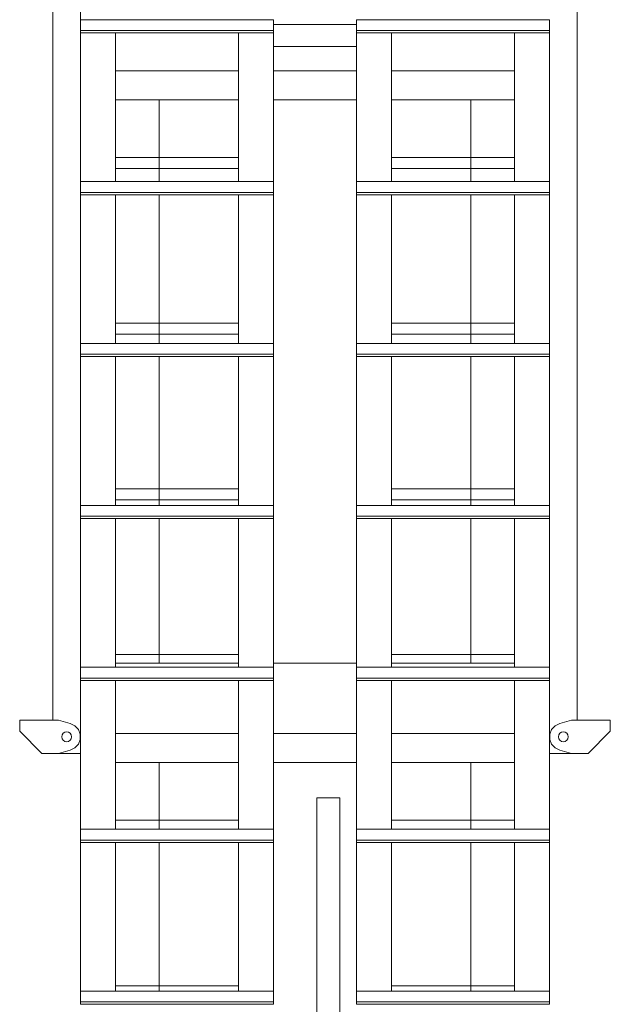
# Model space of a CAD drawing. Header units: millimetres. Extents: x 53056 to 116131, y -669674 to -625124.
# Tile 234 of 256: x 65829 to 66898, y -633938 to -632155. Entities that reach past the tile are written whole.
import ezdxf

# ---------------------------------------------------------------- set-up
doc = ezdxf.new("R2010")
doc.units = ezdxf.units.MM
doc.header["$MEASUREMENT"] = 0
doc.linetypes.add('DGN Style 1', pattern=[536.199087, 0.892178, -535.306909])
doc.linetypes.add('DGN Style 3', pattern=[1249.049455, 892.178182, -356.871273])
doc.layers.add('Side Cradle Tower', color=7, linetype='Continuous', lineweight=0)
doc.layers.add('Side Cradle Tower Platform', color=7, linetype='Continuous', lineweight=0)

# ---------------------------------------------------------------- blocks, each defined once
blk = doc.blocks.new('*U55')
at = {"layer": 'Side Cradle Tower', "color": 7, "linetype": 'Continuous', "lineweight": 0}
for p, q in [((-18654.6, 15244.5), (-18305, 15244.5)), ((-18155.2, 15244.5), (-17845.1, 15244.5)), ((-17845.1, 15244.5), (-17805.6, 15244.5)), ((-18305, 15235.7), (-18155.2, 15235.7)), ((-18654.6, 15225), (-18305, 15225)), ((-18654.6, 15220.7), (-18654.6, 14951.3)), ((-18654.6, 15220.7), (-18305, 15220.7)), ((-18591.1, 14951.3), (-18591.1, 15220.7)), ((-18368.6, 14951.3), (-18368.6, 15220.7)), ((-18155.2, 15225), (-17845.1, 15225)), ((-18155.2, 15220.7), (-17845.1, 15220.7)), ((-18091.6, 14951.3), (-18091.6, 15220.7)), ((-17869.1, 14951.3), (-17869.1, 15220.7)), ((-17845.1, 15225), (-17805.6, 15225)), ((-17845.1, 15220.7), (-17805.6, 15220.7)), ((-17805.6, 15220.7), (-17805.6, 14951.3)), ((-18155.1, 15195.7), (-18305.1, 15195.7)), ((-18305, 15152.2), (-18305, 15195.7)), ((-18591.1, 15156.7), (-18591.1, 15156.7)), ((-18368.6, 15156.7), (-18368.6, 15156.7)), ((-18091.6, 15156.7), (-18091.6, 15156.7)), ((-17869.1, 15156.7), (-17869.1, 15156.7)), ((-18368.6, 15152.2), (-18591.1, 15152.2)), ((-18305, 15152.2), (-18305, 15099.5)), ((-18155.1, 15152.2), (-18305, 15152.2)), ((-18091.6, 15152.2), (-17869.1, 15152.2)), ((-18368.6, 15099.5), (-18591.1, 15099.5)), ((-18305, 15099.5), (-18155.1, 15099.5)), ((-18091.6, 15099.5), (-17869.1, 15099.5)), ((-18591.1, 15063.5), (-18591.1, 15063.5)), ((-18368.6, 15063.5), (-18368.6, 15063.5)), ((-18091.6, 15063.5), (-18091.6, 15063.5)), ((-17869.1, 15063.5), (-17869.1, 15063.5)), ((-18591.1, 14995.2), (-18368.6, 14995.2)), ((-18305.1, 14995.2), (-18305, 14995.2)), ((-18155.2, 14995.2), (-18155.1, 14995.2)), ((-18091.6, 14995.2), (-17869.1, 14995.2)), ((-18591.1, 14975.2), (-18368.6, 14975.2)), ((-18305.1, 14975.2), (-18305, 14975.2)), ((-18155.2, 14975.2), (-18155.1, 14975.2)), ((-18091.6, 14975.2), (-17869.1, 14975.2)), ((-18654.6, 14951.3), (-18305, 14951.3)), ((-18155.2, 14951.3), (-17845.1, 14951.3)), ((-17845.1, 14951.3), (-17805.6, 14951.3)), ((-18654.6, 14931.8), (-18305, 14931.8)), ((-18654.6, 14927.5), (-18654.6, 14658.1)), ((-18654.6, 14927.5), (-18305, 14927.5)), ((-18591.1, 14658.1), (-18591.1, 14927.5)), ((-18368.6, 14658.1), (-18368.6, 14927.5)), ((-18155.2, 14931.8), (-17845.1, 14931.8)), ((-18155.2, 14927.5), (-17845.1, 14927.5)), ((-18091.6, 14658.1), (-18091.6, 14927.5)), ((-17869.1, 14658.1), (-17869.1, 14927.5)), ((-17845.1, 14931.8), (-17805.6, 14931.8)), ((-17845.1, 14927.5), (-17805.6, 14927.5)), ((-17805.6, 14927.5), (-17805.6, 14658.1)), ((-18591.1, 14695.2), (-18368.6, 14695.2)), ((-18305.1, 14695.2), (-18305, 14695.2)), ((-18155.2, 14695.2), (-18155.1, 14695.2)), ((-18091.6, 14695.2), (-17869.1, 14695.2)), ((-18591.1, 14675.2), (-18368.6, 14675.2)), ((-18305.1, 14675.2), (-18305, 14675.2)), ((-18155.2, 14675.2), (-18155.1, 14675.2)), ((-18091.6, 14675.2), (-17869.1, 14675.2)), ((-18654.6, 14658.1), (-18305, 14658.1)), ((-18155.2, 14658.1), (-17845.1, 14658.1)), ((-17845.1, 14658.1), (-17805.6, 14658.1)), ((-18654.6, 14638.6), (-18305, 14638.6)), ((-18155.2, 14638.6), (-17845.1, 14638.6)), ((-17845.1, 14638.6), (-17805.6, 14638.6)), ((-18654.6, 14634.4), (-18654.6, 14364.9)), ((-18654.6, 14634.4), (-18305, 14634.4)), ((-18591.1, 14364.9), (-18591.1, 14634.4)), ((-18368.6, 14364.9), (-18368.6, 14634.4)), ((-18155.2, 14634.4), (-17845.1, 14634.4)), ((-18091.6, 14364.9), (-18091.6, 14634.4)), ((-17869.1, 14364.9), (-17869.1, 14634.4)), ((-17845.1, 14634.4), (-17805.6, 14634.4)), ((-17805.6, 14634.4), (-17805.6, 14364.9)), ((-18591.1, 14395.2), (-18368.6, 14395.2)), ((-18305.1, 14395.2), (-18305, 14395.2)), ((-18155.2, 14395.2), (-18155.1, 14395.2)), ((-18091.6, 14395.2), (-17869.1, 14395.2)), ((-18591.1, 14375.2), (-18368.6, 14375.2)), ((-18305.1, 14375.2), (-18305, 14375.2)), ((-18155.2, 14375.2), (-18155.1, 14375.2)), ((-18091.6, 14375.2), (-17869.1, 14375.2)), ((-18654.6, 14364.9), (-18305, 14364.9)), ((-18155.2, 14364.9), (-17845.1, 14364.9)), ((-17845.1, 14364.9), (-17805.6, 14364.9)), ((-18654.6, 14345.4), (-18305, 14345.4)), ((-18654.6, 14341.2), (-18654.6, 14071.8)), ((-18654.6, 14341.2), (-18305, 14341.2)), ((-18591.1, 14071.8), (-18591.1, 14341.2)), ((-18368.6, 14071.8), (-18368.6, 14341.2)), ((-18155.2, 14345.4), (-17845.1, 14345.4)), ((-18155.2, 14341.2), (-17845.1, 14341.2)), ((-18091.6, 14071.8), (-18091.6, 14341.2)), ((-17869.1, 14071.8), (-17869.1, 14341.2)), ((-17845.1, 14345.4), (-17805.6, 14345.4)), ((-17845.1, 14341.2), (-17805.6, 14341.2)), ((-17805.6, 14341.2), (-17805.6, 14071.8)), ((-18591.1, 14095.2), (-18368.6, 14095.2)), ((-18305.1, 14095.2), (-18305, 14095.2)), ((-18305, 14079.2), (-18305, 14095.2)), ((-18155.2, 14079.2), (-18155.2, 14095.2)), ((-18155.2, 14095.2), (-18155.1, 14095.2)), ((-18091.6, 14095.2), (-17869.1, 14095.2)), ((-18654.6, 14079.2), (-18654.6, 14071.8)), ((-18654.6, 14071.8), (-18305, 14071.8)), ((-18368.6, 14079.2), (-18591.1, 14079.2)), ((-18591.1, 14074.7), (-18591.1, 14074.7)), ((-18368.6, 14074.7), (-18368.6, 14074.7)), ((-18305.1, 14075.2), (-18305, 14075.2)), ((-18305, 14079.2), (-18155.1, 14079.2)), ((-18305, 14071.8), (-18305, 14079.2)), ((-18155.2, 14071.8), (-17845.1, 14071.8)), ((-18091.6, 14079.2), (-17869.1, 14079.2)), ((-18091.6, 14074.7), (-18091.6, 14074.7)), ((-17869.1, 14074.7), (-17869.1, 14074.7)), ((-17845.1, 14071.8), (-17805.6, 14071.8)), ((-17805.6, 14079.2), (-17805.6, 14071.8)), ((-18654.6, 14052.2), (-18305, 14052.2)), ((-18155.2, 14052.2), (-17845.1, 14052.2)), ((-17845.1, 14052.2), (-17805.6, 14052.2)), ((-18654.6, 14048), (-18654.6, 13952.2)), ((-18654.6, 14048), (-18654.6, 13778.6)), ((-18654.6, 14048), (-18305, 14048)), ((-18591.1, 13778.6), (-18591.1, 14048)), ((-18368.6, 13778.6), (-18368.6, 14048)), ((-18305, 13952.2), (-18305, 14048)), ((-18155.2, 14048), (-17845.1, 14048)), ((-18091.6, 13778.6), (-18091.6, 14048)), ((-17869.1, 13778.6), (-17869.1, 14048)), ((-17845.1, 14048), (-17805.6, 14048)), ((-17805.6, 14048), (-17805.6, 13952.2)), ((-17805.6, 14048), (-17805.6, 13778.6)), ((-18591.1, 13956.7), (-18591.1, 13956.7)), ((-18368.6, 13952.2), (-18591.1, 13952.2)), ((-18368.6, 13956.7), (-18368.6, 13956.7)), ((-18305, 13952.2), (-18305, 13899.5)), ((-18155.1, 13952.2), (-18305, 13952.2)), ((-18091.6, 13956.7), (-18091.6, 13956.7)), ((-18091.6, 13952.2), (-17869.1, 13952.2)), ((-17869.1, 13956.7), (-17869.1, 13956.7)), ((-18368.6, 13899.5), (-18591.1, 13899.5)), ((-18305, 13899.5), (-18155.1, 13899.5)), ((-18091.6, 13899.5), (-17869.1, 13899.5)), ((-18591.1, 13886.2), (-18591.1, 13886.3)), ((-18368.6, 13886.2), (-18368.6, 13886.3)), ((-18091.6, 13886.2), (-18091.6, 13886.3)), ((-17869.1, 13886.3), (-17869.1, 13886.2)), ((-18206.1, 13835.2), (-18198.1, 13835.2)), ((-18591.1, 13795.2), (-18368.6, 13795.2)), ((-18305.1, 13795.2), (-18305, 13795.2)), ((-18305, 13778.6), (-18305, 13795.2)), ((-18155.2, 13778.6), (-18155.2, 13795.2)), ((-18155.2, 13795.2), (-18155.1, 13795.2)), ((-18091.6, 13795.2), (-17869.1, 13795.2)), ((-18654.6, 13778.6), (-18305, 13778.6)), ((-18155.2, 13778.6), (-17845.1, 13778.6)), ((-17845.1, 13778.6), (-17805.6, 13778.6)), ((-18654.6, 13759), (-18305, 13759)), ((-18654.6, 13754.8), (-18654.6, 13554.2)), ((-18654.6, 13754.8), (-18305, 13754.8)), ((-18591.1, 13554.2), (-18591.1, 13754.8)), ((-18368.6, 13554.2), (-18368.6, 13754.8)), ((-18155.2, 13759), (-17845.1, 13759)), ((-18155.2, 13754.8), (-17845.1, 13754.8)), ((-18091.6, 13554.2), (-18091.6, 13754.8)), ((-17869.1, 13554.2), (-17869.1, 13754.8)), ((-17845.1, 13759), (-17805.6, 13759)), ((-17845.1, 13754.8), (-17805.6, 13754.8)), ((-17805.6, 13754.8), (-17805.6, 13485.4)), ((-18654.6, 13554.2), (-18654.6, 13485.4)), ((-18591.1, 13485.4), (-18591.1, 13554.2)), ((-18368.6, 13485.4), (-18368.6, 13554.2)), ((-18305.1, 13554.2), (-18305.1, 13485.4)), ((-18227.1, 13145), (-18227.1, 13554.2)), ((-18185.1, 13554.2), (-18185.1, 13180.1)), ((-18155.1, 13485.4), (-18155.1, 13554.2)), ((-18091.6, 13485.4), (-18091.6, 13554.2)), ((-17869.1, 13485.4), (-17869.1, 13554.2)), ((-18654.6, 13485.4), (-18305, 13485.4)), ((-18591.1, 13495.2), (-18368.6, 13495.2)), ((-18305.1, 13495.2), (-18305, 13495.2)), ((-18305, 13485.4), (-18305, 13495.2)), ((-18155.2, 13485.4), (-18155.2, 13495.2)), ((-18155.2, 13495.2), (-18155.1, 13495.2)), ((-18155.2, 13485.4), (-17845.1, 13485.4)), ((-18091.6, 13495.2), (-17869.1, 13495.2)), ((-17845.1, 13485.4), (-17805.6, 13485.4)), ((-18654.6, 13465.8), (-18305, 13465.8)), ((-18654.6, 13461.6), (-18305, 13461.6)), ((-18155.2, 13465.8), (-17845.1, 13465.8)), ((-18155.2, 13461.6), (-17845.1, 13461.6)), ((-17845.1, 13465.8), (-17805.6, 13465.8)), ((-17845.1, 13461.6), (-17805.6, 13461.6))]:
    blk.add_line(p, q, dxfattribs=at)
at = {"layer": 'Side Cradle Tower', "color": 7, "linetype": 'Continuous', "lineweight": 0, "flags": 128}
for points in [[(-18654.6, 15220.7), (-18654.6, 15225), (-18654.6, 15244.5)], [(-18305, 15220.7), (-18305, 15225), (-18305, 15244.5)], [(-18155.2, 15220.7), (-18155.2, 15225), (-18155.2, 15244.5)], [(-17805.6, 15220.7), (-17805.6, 15225), (-17805.6, 15244.5)], [(-18305.1, 15220.7), (-18305.1, 15137.3), (-18305.1, 15035), (-18305.1, 14951.3)], [(-18155.1, 14951.3), (-18155.1, 15035), (-18155.1, 15137.3), (-18155.1, 15220.7)], [(-18305, 14975.2), (-18305, 14975.2), (-18305, 14995.2)], [(-18155.2, 14975.2), (-18155.2, 14975.2), (-18155.2, 14995.2)], [(-18654.6, 14927.5), (-18654.6, 14931.8), (-18654.6, 14951.3)], [(-18305, 14927.5), (-18305, 14931.8), (-18305, 14951.3)], [(-18155.2, 14927.5), (-18155.2, 14931.8), (-18155.2, 14951.3)], [(-17805.6, 14927.5), (-17805.6, 14931.8), (-17805.6, 14951.3)], [(-18305.1, 14927.5), (-18305.1, 14837.4), (-18305.1, 14658.1)], [(-18155.1, 14658.1), (-18155.1, 14837.4), (-18155.1, 14927.5)], [(-18305, 14675.2), (-18305, 14675.2), (-18305, 14695.2)], [(-18155.2, 14675.2), (-18155.2, 14675.2), (-18155.2, 14695.2)], [(-18654.6, 14634.4), (-18654.6, 14638.6), (-18654.6, 14658.1)], [(-18305, 14634.4), (-18305, 14638.6), (-18305, 14658.1)], [(-18155.2, 14634.4), (-18155.2, 14638.6), (-18155.2, 14658.1)], [(-17805.6, 14634.4), (-17805.6, 14638.6), (-17805.6, 14658.1)], [(-18305.1, 14634.4), (-18305.1, 14544.6), (-18305.1, 14442.3), (-18305.1, 14364.9)], [(-18155.1, 14364.9), (-18155.1, 14442.3), (-18155.1, 14544.6), (-18155.1, 14634.4)], [(-18305, 14375.2), (-18305, 14375.2), (-18305, 14395.2)], [(-18155.2, 14375.2), (-18155.2, 14375.2), (-18155.2, 14395.2)], [(-18654.6, 14341.2), (-18654.6, 14345.4), (-18654.6, 14364.9)], [(-18305, 14341.2), (-18305, 14345.4), (-18305, 14364.9)], [(-18155.2, 14341.2), (-18155.2, 14345.4), (-18155.2, 14364.9)], [(-17805.6, 14341.2), (-17805.6, 14345.4), (-17805.6, 14364.9)], [(-18305.1, 14341.2), (-18305.1, 14244.7), (-18305.1, 14149.4), (-18305.1, 14071.8)], [(-18155.1, 14071.8), (-18155.1, 14149.4), (-18155.1, 14244.7), (-18155.1, 14341.2)], [(-18654.6, 14048), (-18654.6, 14052.2), (-18654.6, 14071.8)], [(-18305, 14048), (-18305, 14052.2), (-18305, 14071.8)], [(-18155.2, 14048), (-18155.2, 14052.2), (-18155.2, 14071.8)], [(-17805.6, 14048), (-17805.6, 14052.2), (-17805.6, 14071.8)], [(-18305.1, 14048), (-18305.1, 14047.1), (-18305.1, 13951.8), (-18305.1, 13778.6)], [(-18155.1, 13778.6), (-18155.1, 13951.8), (-18155.1, 14047.1), (-18155.1, 14048)], [(-18227.1, 13554.2), (-18227.1, 13835.2), (-18225.5, 13835.2), (-18221, 13835.2), (-18214.1, 13835.2), (-18206.1, 13835.2)], [(-18198.1, 13835.2), (-18191.3, 13835.2), (-18186.7, 13835.2), (-18185.1, 13835.2), (-18185.1, 13554.2)], [(-18654.6, 13754.8), (-18654.6, 13759), (-18654.6, 13778.6)], [(-18305, 13754.8), (-18305, 13759), (-18305, 13778.6)], [(-18155.2, 13754.8), (-18155.2, 13759), (-18155.2, 13778.6)], [(-17805.6, 13754.8), (-17805.6, 13759), (-17805.6, 13778.6)], [(-18305.1, 13754.8), (-18305.1, 13754.2), (-18305.1, 13651.9), (-18305.1, 13556.6), (-18305.1, 13554.2)], [(-18155.1, 13554.2), (-18155.1, 13556.6), (-18155.1, 13651.9), (-18155.1, 13754.2), (-18155.1, 13754.8)], [(-18654.6, 13461.6), (-18654.6, 13465.8), (-18654.6, 13485.4)], [(-18305, 13461.6), (-18305, 13465.8), (-18305, 13485.4)], [(-18155.2, 13461.6), (-18155.2, 13465.8), (-18155.2, 13485.4)], [(-17805.6, 13461.6), (-17805.6, 13465.8), (-17805.6, 13485.4)]]:
    blk.add_lwpolyline(points, dxfattribs=at)
at = {"layer": 'Side Cradle Tower Platform', "color": 7, "linetype": 'Continuous', "lineweight": 0}
for p, q in [((-18704.7, 15476.3), (-18704.7, 13975.9)), ((-18654.7, 15476.3), (-18654.7, 13915.9)), ((-17755.6, 15476.3), (-17755.6, 13975.9)), ((-18694.7, 13975.9), (-18764.7, 13975.9)), ((-18764.7, 13975.9), (-18764.7, 13955.9)), ((-18673.1, 13970.1), (-18694.7, 13975.9)), ((-18664.8, 13966), (-18673.1, 13970.1)), ((-17795.5, 13966), (-17787.1, 13970.1)), ((-17787.1, 13970.1), (-17765.6, 13975.9)), ((-17765.6, 13975.9), (-17695.6, 13975.9)), ((-17695.6, 13975.9), (-17695.6, 13955.9)), ((-18764.7, 13955.9), (-18724.7, 13915.9)), ((-18679.7, 13954.9), (-18683.1, 13954.2)), ((-17780.6, 13954.9), (-17777.1, 13954.2)), ((-17695.6, 13955.9), (-17735.6, 13915.9)), ((-18724.7, 13915.9), (-18694.7, 13915.9)), ((-18694.7, 13915.9), (-18673.1, 13921.8)), ((-18694.7, 13915.9), (-18654.7, 13915.9)), ((-17765.6, 13915.9), (-17805.6, 13915.9)), ((-17765.6, 13915.9), (-17787.1, 13921.8)), ((-17735.6, 13915.9), (-17765.6, 13915.9))]:
    blk.add_line(p, q, dxfattribs=at)
at = {"layer": 'Side Cradle Tower Platform', "color": 7, "linetype": 'DGN Style 3', "lineweight": 0}
for p, q in [((-18512.2, 15099.5), (-18512.2, 14951.3)), ((-17948.1, 15099.5), (-17948.1, 14951.3)), ((-18512.2, 14927.5), (-18512.2, 14658.1)), ((-17948.1, 14927.5), (-17948.1, 14658.1)), ((-18512.2, 14634.4), (-18512.2, 14364.9)), ((-17948.1, 14634.4), (-17948.1, 14364.9)), ((-18512.2, 14341.2), (-18512.2, 14079.2)), ((-17948.1, 14341.2), (-17948.1, 14079.2)), ((-18512.2, 13899.5), (-18512.2, 13778.6)), ((-17948.1, 13899.5), (-17948.1, 13778.6)), ((-18512.2, 13754.8), (-18512.2, 13554.2)), ((-17948.1, 13754.8), (-17948.1, 13554.2)), ((-18512.2, 13554.2), (-18512.2, 13485.4)), ((-17948.1, 13554.2), (-17948.1, 13485.4))]:
    blk.add_line(p, q, dxfattribs=at)
at = {"layer": 'Side Cradle Tower Platform', "color": 7, "linetype": 'Continuous', "lineweight": 0, "flags": 128}
for points in [[(-18673.1, 13921.8), (-18664.8, 13925.9), (-18658.5, 13932.7), (-18655.1, 13941.3), (-18655.1, 13950.6), (-18658.5, 13959.2), (-18664.8, 13966)], [(-17795.5, 13966), (-17801.8, 13959.2), (-17805.1, 13950.6), (-17805.1, 13941.3), (-17801.8, 13932.7), (-17795.5, 13925.9), (-17787.1, 13921.8)], [(-18683.1, 13954.2), (-18686, 13952.3), (-18688, 13949.4), (-18688.7, 13945.9), (-18688, 13942.5), (-18686, 13939.6), (-18683.1, 13937.6), (-18679.7, 13936.9), (-18676.2, 13937.6), (-18673.3, 13939.6), (-18671.4, 13942.5), (-18670.7, 13945.9), (-18671.4, 13949.4), (-18673.3, 13952.3), (-18676.2, 13954.2), (-18679.7, 13954.9)], [(-17780.6, 13954.9), (-17784, 13954.2), (-17786.9, 13952.3), (-17788.9, 13949.4), (-17789.6, 13945.9), (-17788.9, 13942.5), (-17786.9, 13939.6), (-17784, 13937.6), (-17780.6, 13936.9), (-17777.1, 13937.6), (-17774.2, 13939.6), (-17772.3, 13942.5), (-17771.6, 13945.9), (-17772.3, 13949.4), (-17774.2, 13952.3), (-17777.1, 13954.2)], [(-18654.6, 13903), (-18654.7, 13903), (-18654.7, 13915.9)]]:
    blk.add_lwpolyline(points, dxfattribs=at)

msp = doc.modelspace()

# ---------------------------------------------------------------- block references
at = {"color": 7, "linetype": 'DGN Style 1', "lineweight": 0}
msp.add_blockref('*U55', (84593.95, -647399.35), dxfattribs=at)

doc.saveas('drawing.dxf')
